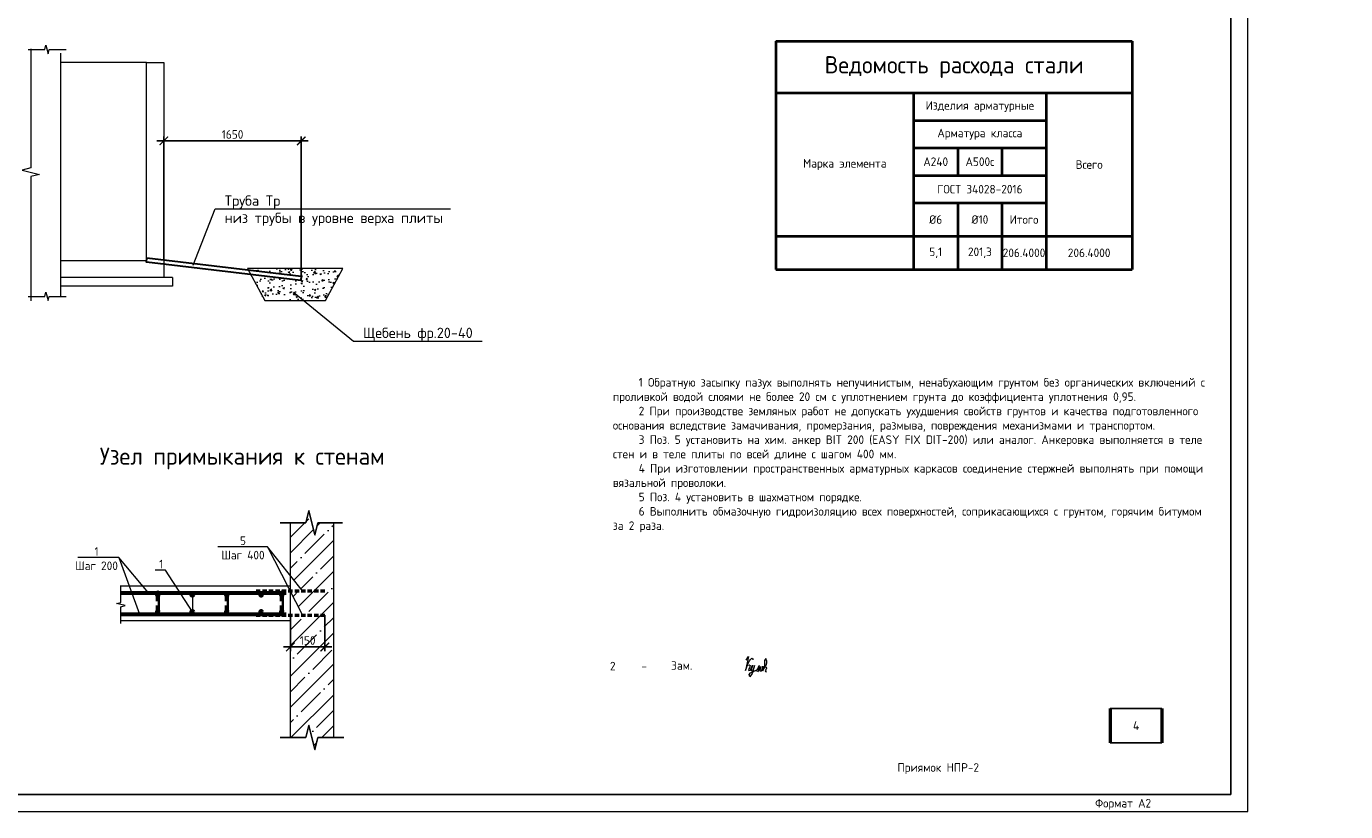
# Model space of a CAD drawing. Header units: millimetres. Extents: x 130535 to 1380046, y -231620 to 121434.
# Tile 47 of 135: x 434036 to 472372, y -7790 to 15041. Entities that reach past the tile are written whole.
import ezdxf
from ezdxf import colors
from ezdxf.entities.mleader import LeaderData, LeaderLine
from ezdxf.enums import TextEntityAlignment as Align
from ezdxf.math import Vec2, Vec3

# ---------------------------------------------------------------- set-up
doc = ezdxf.new("R2010")
doc.units = ezdxf.units.MM
doc.linetypes.add('DASHED2', pattern=[0.375, 0.25, -0.125])
doc.layers.get('DEFPOINTS').update_dxf_attribs({"lineweight": 0})
for name, color, linetype, lineweight in [('АС-Таблицы', 7, 'Continuous', 20), ('Выноски', 7, 'Continuous', 20), ('Основная 0.35', 7, 'Continuous', 35), ('Основная 0.6', 7, 'Continuous', 60), ('Основная 0.60', 7, 'Continuous', 60), ('РАЗМЕРЫ', 7, 'Continuous', 9), ('Символы 0.20', 7, 'Continuous', 20), ('Текст', 7, 'Continuous', 25), ('Текст 0.25', 7, 'Continuous', 25), ('Тонкая', 7, 'Continuous', 20), ('Тонкая 0.20', 7, 'Continuous', 20), ('ТОНКИЕ', 7, 'Continuous', 9), ('штриховка', 7, 'Continuous', 18)]:
    doc.layers.add(name, color=color, linetype=linetype, lineweight=lineweight)
for name, color, linetype in [('ИЗМ', 7, 'Continuous'), ('Колонны', 7, 'Continuous'), ('ТОЛСТЫЕ_ОСНОВНЫЕ', 7, 'Continuous')]:
    doc.layers.add(name, color=color, linetype=linetype)
doc.styles.add('GOST-2.304_Type-B', font='GOST_Common.ttf')
doc.styles.add('style1', font='GOST_Common.ttf', dxfattribs={"height": 500})
doc.styles.add('ГОСТ', font='isocpeur.TTF')
doc.dimstyles.new('СПДС', dxfattribs={"dimscale": 100, "dimtxt": 2.5, "dimasz": 2.5, "dimexe": 1.25, "dimexo": 0, "dimtad": 1, "dimdec": 0, "dimtxsty": 'GOST-2.304_Type-B', "dimblk": 'ARCHTICK', "dimcen": 2.5, "dimdle": 2, "dimadec": 0, "dimazin": 2, "dimtfac": 0.75, "dimtdec": 0, "dimtmove": 1, "dimatfit": 3, "dimfxl": 1, "dimtolj": 1, "dimarcsym": 1})

# ---------------------------------------------------------------- blocks, each defined once
blk = doc.blocks.new('_None')
blk = doc.blocks.new('*U1416')
at = {"layer": 'ТОЛСТЫЕ_ОСНОВНЫЕ'}
blk.add_lwpolyline([(20, 5), (589, 5), (589, 415), (20, 415)], close=True, dxfattribs=at)
at = {"layer": 'ТОНКИЕ'}
blk.add_lwpolyline([(0, 0), (594, 0), (594, 420), (0, 420)], close=True, dxfattribs=at)
at = {"layer": 'Текст', "style": 'style1'}
blk.add_text('Формат А2', height=2.5, dxfattribs=at).set_placement((549.57, 1.2))
blk = doc.blocks.new('*T395')
at = {"layer": 'Основная 0.6', "color": 0, "lineweight": 40, "transparency": 16777216}
for p, q in [((0, 0), (10350, 0)), ((0, 0), (0, -6633)), ((10350, 0), (10350, -6633)), ((0, -1500), (10350, -1500)), ((4000, -1500), (4000, -6633)), ((7850, -1500), (7850, -6633)), ((4000, -2300), (7850, -2300)), ((4000, -3100), (7850, -3100)), ((5283, -3100), (5283, -3900)), ((6567, -3100), (6567, -3900)), ((4000, -3900), (7850, -3900)), ((4000, -4700), (7850, -4700)), ((5283, -4700), (5283, -6633)), ((6567, -4700), (6567, -6633)), ((0, -5667), (10350, -5667)), ((0, -6633), (10350, -6633))]:
    blk.add_line(p, q, dxfattribs=at)
at = {"layer": 'Основная 0.6', "color": 0, "transparency": 16777216, "attachment_point": 5, "style": 'GOST-2.304_Type-B'}
for s, insert, char_height, width in [('Ведомость расхода стали', (5175, -750), 500, 10050), ('Изделия арматурные', (5925, -1900), 250, 3550), ('Арматура класса', (5925, -2700), 250, 3550), ('Марка элемента', (2000, -3583), 250, 3700), ('А240', (4642, -3500), 250, 983.33), ('А500с', (5925, -3500), 250, 983.33), ('Всего', (9100, -3583), 250, 2200), ('ГОСТ 34028-2016', (5925, -4300), 250, 3550), ('%%C6', (4642, -5183), 250, 983.33), ('%%C10', (5925, -5183), 250, 983.33), ('Итого', (7208, -5183), 250, 983.33), ('5,1', (4642, -6150), 250, 983.33), ('201,3', (5925, -6150), 250, 983.33), ('206.4000', (7208, -6150), 250, 983.33), ('206.4000', (9100, -6150), 250, 2200)]:
    blk.add_mtext(s, dxfattribs=dict(at, insert=insert, char_height=char_height, width=width))
blk = doc.blocks.new('*T398')
at = {"layer": 'АС-Таблицы', "color": 0, "linetype": 'ByBlock', "lineweight": -2}
for p, q in [((0, 0), (1500, 0)), ((0, -1000), (1500, -1000))]:
    blk.add_line(p, q, dxfattribs=at)
at = {"layer": 'АС-Таблицы', "color": 0, "linetype": 'ByBlock', "lineweight": 50}
for p, q in [((0, 0), (0, -1000)), ((1500, 0), (1500, -1000))]:
    blk.add_line(p, q, dxfattribs=at)
at = {"layer": 'АС-Таблицы', "color": 0, "insert": (750, -500), "char_height": 250, "width": 1000, "attachment_point": 5, "style": 'ГОСТ'}
blk.add_mtext('4', dxfattribs=at)
blk = doc.blocks.new('_ArchTick')
at = {"color": 0, "linetype": 'ByBlock', "const_width": 0.15}
blk.add_lwpolyline([(-0.5, -0.5), (0.5, 0.5)], dxfattribs=at)
blk = doc.blocks.new('*D446')
at = {"layer": 'DEFPOINTS', "color": 0, "linetype": 'Continuous', "lineweight": 0, "transparency": 16777216}
for p in [(438031, 11712), (438031, 8254), (442024, 7782)]:
    blk.add_point(p, dxfattribs=at)
at = {"layer": 'РАЗМЕРЫ', "color": 0, "linetype": 'Continuous', "lineweight": -2, "transparency": 16777216}
for p, q in [((442224, 11712), (437831, 11712)), ((438031, 8254), (438031, 11837)), ((442024, 7782), (442024, 11837))]:
    blk.add_line(p, q, dxfattribs=at)
at = {"layer": 'РАЗМЕРЫ', "color": 0, "linetype": 'Continuous', "lineweight": -2, "transparency": 16777216, "xscale": 250, "yscale": 250, "zscale": 250, "rotation": 180}
blk.add_blockref('_ArchTick', (438031, 11712), dxfattribs=at)
at = {"layer": 'РАЗМЕРЫ', "color": 0, "linetype": 'Continuous', "lineweight": -2, "transparency": 16777216, "xscale": 250, "yscale": 250, "zscale": 250}
blk.add_blockref('_ArchTick', (442024, 11712), dxfattribs=at)
at = {"layer": 'РАЗМЕРЫ', "color": 0, "linetype": 'Continuous', "lineweight": 0, "transparency": 16777216, "insert": (440027, 11899), "char_height": 250, "attachment_point": 5, "style": 'GOST-2.304_Type-B'}
blk.add_mtext('\\A1;1650', dxfattribs=at)
blk = doc.blocks.new('*D552')
at = {"layer": 'DEFPOINTS', "color": 0, "linetype": 'Continuous', "lineweight": 0, "transparency": 16777216}
for p in [(441709, -2076), (442709, -2076), (442709, -3002)]:
    blk.add_point(p, dxfattribs=at)
at = {"layer": 'РАЗМЕРЫ', "color": 0, "linetype": 'Continuous', "lineweight": -2, "transparency": 16777216}
for p, q in [((441709, -2076), (441709, -3127)), ((442709, -2076), (442709, -3127)), ((441509, -3002), (442909, -3002))]:
    blk.add_line(p, q, dxfattribs=at)
at = {"layer": 'РАЗМЕРЫ', "color": 0, "linetype": 'Continuous', "lineweight": -2, "transparency": 16777216, "xscale": 250, "yscale": 250, "zscale": 250, "rotation": 180}
blk.add_blockref('_ArchTick', (441709, -3002), dxfattribs=at)
at = {"layer": 'РАЗМЕРЫ', "color": 0, "linetype": 'Continuous', "lineweight": -2, "transparency": 16777216, "xscale": 250, "yscale": 250, "zscale": 250}
blk.add_blockref('_ArchTick', (442709, -3002), dxfattribs=at)
at = {"layer": 'РАЗМЕРЫ', "color": 0, "linetype": 'Continuous', "lineweight": 0, "transparency": 16777216, "insert": (442209, -2814), "char_height": 250, "attachment_point": 5, "style": 'GOST-2.304_Type-B'}
blk.add_mtext('\\A1;150', dxfattribs=at)
blk = doc.blocks.new('11')
at = {"layer": 'Выноски'}
for p, q in [((47944, 66700), (47962, 66737)), ((47962, 66737), (47989, 66781)), ((47989, 66781), (48016, 66806)), ((48016, 66806), (48038, 66823)), ((48038, 66823), (48060, 66786)), ((48060, 66786), (48058, 66769)), ((47885, 66608), (47944, 66700))]:
    blk.add_line(p, q, dxfattribs=at)
blk.add_lwpolyline([(47863, 66761), (47937, 66865), (47843, 66458), (47885, 66564), (47905, 66616), (47954, 66628), (47979, 66606), (47957, 66539), (47937, 66487), (47947, 66458), (47991, 66470), (48051, 66611), (48041, 66569), (48023, 66505), (48023, 66448), (48065, 66448), (48090, 66529), (48110, 66608), (48043, 66369), (47972, 66275), (47954, 66344), (47991, 66389), (48078, 66431), (48142, 66470), (48154, 66441), (48204, 66512), (48246, 66606), (48209, 66455), (48204, 66418), (48295, 66574), (48265, 66463), (48265, 66455), (48312, 66453), (48342, 66529), (48347, 66584), (48337, 66465), (48349, 66453), (48401, 66569), (48443, 66616), (48461, 66678), (48466, 66727), (48436, 66811), (48399, 66754), (48399, 66618), (48389, 66549), (48374, 66507), (48416, 66564), (48441, 66576), (48451, 66524), (48433, 66482), (48419, 66453), (48424, 66428), (48458, 66421)], dxfattribs=at)

msp = doc.modelspace()

# ---------------------------------------------------------------- hatches: boundary and pattern name
at = {"layer": 'Колонны', "linetype": 'Continuous', "lineweight": 0}
h = msp.add_hatch(dxfattribs=at)
h.set_pattern_fill('AR-CONC', color=256, scale=2.5)
h.set_pattern_definition([(50, (736663.08, 527043.2), (455.46167, -39.84771), [47.625, -523.875]), (355, (736663.1, 527043.2), (-88.10855, 477.6421), [38.1, -419.10146]), (100.451445, (736701.03, 527039.86), (367.35312, 437.79438), [40.47502, -445.2256]), (46.1842, (736663.1, 527170.2), (677.6976, -105.1058), [71.4375, -785.8125]), (96.63556, (736719.55, 527161.4), (593.5103, 618.5653), [60.71256, -667.839]), (351.18415, (736663.1, 527170.2), (593.5103, 618.5653), [57.1499, -628.6493]), (21, (736726.58, 527138.43), (379.03598, -255.663), [47.625, -523.875]), (326, (736726.6, 527138.43), (154.50507, 460.4699), [38.1, -419.1]), (71.451445, (736758.16, 527117.13), (533.54105, 204.80692), [40.47502, -445.22484]), (37.5, (736663.08, 527043.18), (7.72151, 211.387597), [0, -414.02, 0, -425.45, 0, -420.6875]), (7.5, (736663.08, 527043.18), (167.04916, 250.45144), [0, -242.57, 0, -404.495, 0, -160.3375]), (327.5, (736521.47, 527043.18), (338.97649, -14.32186), [0, -158.75, 0, -495.3, 0, -657.225]), (317.5, (736457.97, 527043.18), (370.32295, 63.56623), [0, -206.375, 0, -328.93, 0, -466.725])])
h.paths.add_polyline_path([(440556.8, 7829.3), (442010.9, 7657.4), (442024.1, 7781.7), (440484.8, 7963.6), (440463.8, 8002.8), (443229.2, 8002.8), (442729.2, 7069.6), (440963.8, 7069.6)])
at = {"layer": 'штриховка', "linetype": 'Continuous', "lineweight": 0}
h = msp.add_hatch(dxfattribs=at)
h.set_pattern_fill('ANSI35', color=256, scale=100)
h.set_pattern_definition([(45, (-143606.7, 122964.8), (-449.0128, 449.0128), []), (45, (-143157.7, 122964.8), (-449.0128, 449.0128), [793.75, -158.75, 0, -158.75])])
h.paths.add_polyline_path([(441708.5, -2234), (441708.5, -2234), (441708.5, -2075.7), (442056.5, -2075.7), (441708.5, -1392.6), (441708.5, -1373.2), (442056.5, -1373.2), (441708.5, -931.7), (441708.5, 606), (442158.5, 606), (442246, 956), (442421, 256), (442508.5, 606), (442958.5, 606), (442958.5, -5634), (442508.5, -5634), (442421, -5984), (442246, -5284), (442158.5, -5634), (441708.5, -5634)])

# ---------------------------------------------------------------- linework, layer by layer
at = {"color": 0, "linetype": 'ByBlock', "lineweight": -2}
for p, q in [((441708.5, 606), (441408.5, 606)), ((442158.5, 606), (441708.5, 606)), ((443219.9, 606), (442508.5, 606)), ((441708.5, -5634), (441408.5, -5634)), ((442158.5, -5634), (441708.5, -5634)), ((442958.5, -5634), (442508.5, -5634)), ((442958.5, -5634), (443258.5, -5634))]:
    msp.add_line(p, q, dxfattribs=at)
at = {"linetype": 'DASHED2', "lineweight": 50, "ltscale": 500}
for p, q in [((440708.5, -1373.2), (442708.5, -1373.2)), ((440708.5, -2075.7), (442708.5, -2075.7))]:
    msp.add_line(p, q, dxfattribs=at)
at = {"linetype": 'ByBlock', "lineweight": 20, "ltscale": 0.5}
msp.add_lwpolyline([(434167.3, 14388.6), (434167.3, 10926.1), (433917.3, 10863.6), (434417.3, 10738.6), (434167.3, 10676.1), (434167.3, 7063.6)], dxfattribs=at)
at = {"color": 0, "linetype": 'ByBlock', "lineweight": -2}
for points in [[(442508.5, 606), (442421, 256), (442246, 956), (442158.5, 606)], [(442508.5, -5634), (442421, -5984), (442246, -5284), (442158.5, -5634)]]:
    msp.add_lwpolyline(points, dxfattribs=at)
at = {"layer": 'ИЗМ', "linetype": 'Continuous', "lineweight": 30}
msp.add_lwpolyline([(437537.3, 8312), (442024.1, 7781.7), (442010.9, 7657.4), (437524.1, 8187.7), (437537.3, 8312)], dxfattribs=at)
at = {"layer": 'ИЗМ', "linetype": 'Continuous', "lineweight": 0}
msp.add_lwpolyline([(443229.2, 8002.8), (440463.8, 8002.8), (440963.8, 7069.6), (442729.2, 7069.6)], close=True, dxfattribs=at)
at = {"layer": 'Основная 0.35'}
for p, q in [((437828.5, -1424), (437828.5, -1674)), ((437888.5, -1424), (437888.5, -2044)), ((439828.5, -1424), (439828.5, -1674)), ((439888.5, -1424), (439888.5, -2044)), ((441428.5, -1424), (441428.5, -1674)), ((441488.5, -1424), (441488.5, -2044)), ((437828.5, -2044), (437828.5, -1794)), ((439828.5, -2044), (439828.5, -1794)), ((441428.5, -2044), (441428.5, -1794))]:
    msp.add_line(p, q, dxfattribs=at)
for centre, start, end in [((437858.5, -1424), 0, 180), ((441458.5, -1424), 0, 180), ((437858.5, -2044), 180, 0), ((441458.5, -2044), 180, 0)]:
    msp.add_arc(centre, 30, start, end, dxfattribs=at)
at = {"layer": 'Основная 0.60'}
for p, q in [((436781.1, -1424), (441583.5, -1424)), ((436781.1, -2044), (441583.5, -2044))]:
    msp.add_line(p, q, dxfattribs=at)
for centre in [(437858.5, -1484), (438858.5, -1484), (439858.5, -1484), (440858.5, -1484), (441458.5, -1484), (437858.5, -1984), (438858.5, -1984), (439858.5, -1984), (440858.5, -1984), (441458.5, -1984)]:
    msp.add_circle(centre, 30, dxfattribs=at)
at = {"layer": 'РАЗМЕРЫ', "linetype": 'Continuous', "lineweight": 0}
for p, q in [((441044.4, -89.1), (442056.5, -2075.7)), ((436722.6, -400.2), (437323, -2044))]:
    msp.add_line(p, q, dxfattribs=at)
at = {"layer": 'Символы 0.20'}
for points in [[(436722.6, -400.2), (435528, -400.2)], [(437581.6, -1424), (436722.6, -400.2)]]:
    msp.add_lwpolyline(points, dxfattribs=at)
at = {"layer": 'Тонкая'}
for points in [[(434082.9, 14369.2), (434157.9, 14369.2), (434572.7, 14369.2), (434603.9, 14494.2), (434666.4, 14244.2), (434697.7, 14369.2), (435112.4, 14369.2), (435187.4, 14369.2)], [(434082.9, 7191.6), (434157.9, 7191.6), (434572.7, 7191.6), (434603.9, 7316.6), (434666.4, 7066.6), (434697.7, 7191.6), (435112.4, 7191.6), (435187.4, 7191.6)], [(436781.1, -2322.2), (436781.1, -2247.2), (436781.1, -1832.4), (436906.1, -1801.2), (436656.1, -1738.7), (436781.1, -1707.4), (436781.1, -1292.7), (436781.1, -1217.7)]]:
    msp.add_lwpolyline(points, dxfattribs=at)
at = {"layer": 'Тонкая 0.20'}
for p, q in [((435030.7, 14263.6), (435030.7, 7191.6)), ((437530.7, 13987.3), (435030.7, 13987.3)), ((437530.7, 13987.3), (438030.7, 13987.3)), ((437530.7, 8249.8), (437530.7, 13987.3)), ((438030.7, 13987.3), (438030.7, 8249.8)), ((437530.7, 8237.3), (437530.7, 11319.6)), ((438030.7, 11319.6), (438030.7, 7737.3)), ((435030.7, 8237.3), (437530.7, 8237.3)), ((438280.7, 7737.3), (435030.7, 7737.3)), ((438280.7, 7737.3), (438280.7, 7487.3)), ((438280.7, 7487.3), (435030.7, 7487.3))]:
    msp.add_line(p, q, dxfattribs=at)
at = {"layer": 'Тонкая 0.20', "ltscale": 6}
for p, q in [((441708.5, -5634), (441708.5, 606)), ((442958.5, 606), (442958.5, -5634))]:
    msp.add_line(p, q, dxfattribs=at)
at = {"layer": 'Тонкая 0.20'}
for points in [[(441708.5, -1234), (436781.1, -1234)], [(436781.1, -2234), (441708.5, -2234), (441708.5, -1234)]]:
    msp.add_lwpolyline(points, dxfattribs=at)

# ---------------------------------------------------------------- block references
at = {"xscale": 100, "yscale": 100, "zscale": 100}
msp.add_blockref('*U1416', (410134.8, -7790.1), dxfattribs=at)
for name, p in [('*T395', (455819, 14607.2)), ('*T398', (465534.8, -4790.1))]:
    msp.add_blockref(name, p)
at = {"layer": 'Выноски'}
msp.add_blockref('11', (407087.7, -70146.6), dxfattribs=at)

# ---------------------------------------------------------------- texts
at = {"color": 1, "linetype": 'Continuous', "lineweight": 30, "insert": (460534.8, -6540.1), "char_height": 250, "width": 7000, "attachment_point": 5, "style": 'GOST-2.304_Type-B'}
msp.add_mtext('{\\C256;Приямок НПР-2}', dxfattribs=at)
at = {"layer": 'Символы 0.20', "insert": (436075.5, -100.2), "char_height": 250, "attachment_point": 2, "style": 'GOST-2.304_Type-B'}
msp.add_mtext('1\\PШаг 200', dxfattribs=at)
at = {"layer": 'Текст', "color": 7, "style": 'GOST-2.304_Type-B'}
for s, p in [('2', (450993.7, -3684.2)), ('Зам.', (452772.6, -3666.2)), ('-', (451903.7, -3682.7))]:
    msp.add_text(s, height=250, dxfattribs=at).set_placement(p)
at = {"layer": 'Текст 0.25', "insert": (451078.6, 4816.9), "char_height": 250, "attachment_point": 1, "style": 'GOST-2.304_Type-B'}
msp.add_mtext_dynamic_manual_height_columns('\\pxi3;1 Обратную засыпку пазух выполнять непучинистым, ненабухающим грунтом без органических включений с проливкой водой слоями не более 20 см с уплотнением грунта до коэффициента уплотнения 0,95.\\P2 При производстве земляных работ не допускать ухудшения свойств грунтов и качества подготовленного основания вследствие замачивания, промерзания, размыва, повреждения механизмами и транспортом.\\P3 Поз. 5 установить на хим. анкер BIT 200 (EASY FIX DIT-200) или аналог. Анкеровка выполняется в теле стен и в теле плиты по всей длине с шагом 400 мм.\\P4 При изготовлении пространственных арматурных каркасов соединение стержней выполнять при помощи вязальной проволоки. \\P5 Поз. 4 установить в шахматном порядке.\\P6 Выполнить обмазочную гидроизоляцию всех поверхностей, соприкасающихся с грунтом, горячим битумом за 2 раза.', width=17507.725, gutter_width=1250, heights=[0], dxfattribs=at)
at = {"layer": 'ТОНКИЕ', "linetype": 'Continuous', "lineweight": 0, "style": 'GOST-2.304_Type-B'}
msp.add_text('Узел примыкания к стенам', height=500, dxfattribs=at).set_placement((440307.4, 2546), align=Align.MIDDLE_CENTER)

# ---------------------------------------------------------------- dimensions: what is measured, and where the dimension line sits
at = {"layer": 'РАЗМЕРЫ', "color": 3, "linetype": 'Continuous', "lineweight": 0}
dim = msp.add_linear_dim(base=(438030.7, 11712), p1=(442024.1, 7781.7), p2=(438030.7, 8253.7), angle=180, text='1650', dimstyle='СПДС', override={"dimlfac": 0.2}, dxfattribs=at)
dim.commit()
dim.dimension.update_dxf_attribs({"geometry": '*D446', "text_midpoint": (440027.4, 11899.5)})
at = {"layer": 'РАЗМЕРЫ', "linetype": 'Continuous', "lineweight": 0}
dim = msp.add_linear_dim(base=(442708.5, -3001.9), p1=(441708.5, -2075.7), p2=(442708.5, -2075.7), text='150', dimstyle='СПДС', dxfattribs=at)
dim.commit()
dim.dimension.update_dxf_attribs({"geometry": '*D552', "text_midpoint": (442208.5, -2814.4)})

# ---------------------------------------------------------------- leaders
at = {"layer": 'Символы 0.20', "ltscale": 100}
ml = msp.add_multileader_mtext('Standard', dxfattribs=at)
ml.set_content('Труба Тр\\Pниз трубы в уровне верха плиты', color=256, style='ГОСТ')
ml.set_leader_properties(color=256, linetype='ByLayer', lineweight=-1)
ml.set_arrow_properties(name='NONE')
ml.build(insert=Vec2(0, 0))
ml.multileader.update_dxf_attribs({"text_left_attachment_type": 6, "text_right_attachment_type": 6, "dogleg_length": 2.5, "arrow_head_size": 45, "scale": 100})
ctx = ml.context
ctx.base_point, ctx.scale, ctx.char_height, ctx.arrow_head_size, ctx.landing_gap_size, ctx.plane_origin = Vec3(439775.3, 9734), 100, 300, 45, 22.5, Vec3(433878.8, 6423.5)
ctx.left_attachment, ctx.right_attachment = 6, 6
notes = []
notes.append((ctx, [(1, (1, 1, 0), (439525.3, 9734), (1, 0), 250, [(0, [(438885.9, 8093.7)], 0, [])])]))
ctx.mtext.insert, ctx.mtext.width, ctx.mtext.flow_direction = Vec3(439797.8, 10124), 6576.024, 5
ml = msp.add_multileader_mtext('Standard', dxfattribs=at)
ml.set_content('Труба Тр\\Pниз трубы в уровне верха плиты', color=256, style='ГОСТ')
ml.set_leader_properties(color=256, linetype='ByLayer', lineweight=-1)
ml.set_arrow_properties(name='NONE')
ml.build(insert=Vec2(0, 0))
ml.multileader.update_dxf_attribs({"text_left_attachment_type": 6, "text_right_attachment_type": 6, "dogleg_length": 2.5, "arrow_head_size": 45, "scale": 100})
ctx = ml.context
ctx.base_point, ctx.scale, ctx.char_height, ctx.arrow_head_size, ctx.landing_gap_size, ctx.plane_origin = Vec3(374236, 9404.1), 100, 300, 45, 22.5, Vec3(368339.5, 6093.6)
ctx.left_attachment, ctx.right_attachment = 6, 6
notes.append((ctx, [(1, (1, 1, 0), (373986, 9404.1), (1, 0), 250, [(0, [(373346.6, 7763.7)], 0, [])])]))
ctx.mtext.insert, ctx.mtext.width, ctx.mtext.flow_direction = Vec3(374258.5, 9794.1), 6442.783, 5
ml = msp.add_multileader_mtext('Standard', dxfattribs=at)
ml.set_content('Щебень фр.20-40', color=256, style='ГОСТ')
ml.set_leader_properties(color=256, linetype='ByLayer', lineweight=-1)
ml.set_arrow_properties(name='NONE')
ml.build(insert=Vec2(0, 0))
ml.multileader.update_dxf_attribs({"text_left_attachment_type": 6, "text_right_attachment_type": 6, "dogleg_length": 2.5, "arrow_head_size": 45, "scale": 100})
ctx = ml.context
ctx.base_point, ctx.scale, ctx.char_height, ctx.arrow_head_size, ctx.landing_gap_size, ctx.plane_origin = Vec3(443794.3, 5890.3), 100, 300, 45, 22.5, Vec3(437897.8, 2579.9)
ctx.left_attachment, ctx.right_attachment = 6, 6
notes.append((ctx, [(1, (1, 1, 0), (443544.3, 5890.3), (1, 0), 250, [(0, [(441793.3, 7316.8)], 0, [])])]))
ctx.mtext.insert, ctx.mtext.width, ctx.mtext.flow_direction = Vec3(443816.8, 6280.3), 2129.129, 5
ml = msp.add_multileader_mtext('Standard', dxfattribs=at)
ml.set_content('Щебень фр.20-40', color=256, style='ГОСТ')
ml.set_leader_properties(color=256, linetype='ByLayer', lineweight=-1)
ml.set_arrow_properties(name='NONE')
ml.build(insert=Vec2(0, 0))
ml.multileader.update_dxf_attribs({"text_left_attachment_type": 6, "text_right_attachment_type": 6, "dogleg_length": 2.5, "arrow_head_size": 45, "scale": 100})
ctx = ml.context
ctx.base_point, ctx.scale, ctx.char_height, ctx.arrow_head_size, ctx.landing_gap_size, ctx.plane_origin = Vec3(378255, 5560.4), 100, 300, 45, 22.5, Vec3(372358.5, 2249.9)
ctx.left_attachment, ctx.right_attachment = 6, 6
notes.append((ctx, [(1, (1, 1, 0), (378005, 5560.4), (1, 0), 250, [(0, [(376254, 6986.9)], 0, [])])]))
ctx.mtext.insert, ctx.mtext.width, ctx.mtext.flow_direction = Vec3(378277.5, 5950.4), 2129.129, 5
at = {"layer": 'Символы 0.20'}
ml = msp.add_multileader_mtext('Standard', dxfattribs=at)
ml.set_content('5\\PШаг 400', color=256, style='GOST-2.304_Type-B')
ml.set_leader_properties(color=256, linetype='ByLayer', lineweight=-1)
ml.set_arrow_properties(name='NONE')
ml.build(insert=Vec2(0, 0))
ml.multileader.update_dxf_attribs({"text_left_attachment_type": 6, "text_right_attachment_type": 6, "dogleg_length": 1, "arrow_head_size": 18, "scale": 20})
ctx = ml.context
ctx.base_point, ctx.scale, ctx.char_height, ctx.arrow_head_size, ctx.landing_gap_size, ctx.plane_origin = Vec3(439715.8, -89.1), 20, 250, 18, 9, Vec3(442190, 35.5)
ctx.left_attachment, ctx.right_attachment, ctx.text_align_type = 6, 6, 1
notes.append((ctx, [(0, (1, 1, 0), (441044.4, -89.1), (-1, 0), 100, [(0, [(442056.5, -1373.2)], 0, [])])]))
ctx.mtext.insert, ctx.mtext.alignment, ctx.mtext.flow_direction = Vec3(440330.1, 210.9), 2, 5
ml = msp.add_multileader_mtext('Standard', dxfattribs=at)
ml.set_content('1', color=256, style='GOST-2.304_Type-B')
ml.set_leader_properties(color=256, linetype='ByLayer', lineweight=-1)
ml.set_arrow_properties(name='NONE')
ml.build(insert=Vec2(0, 0))
ml.multileader.update_dxf_attribs({"text_left_attachment_type": 6, "text_right_attachment_type": 6, "dogleg_length": 1, "arrow_head_size": 18, "scale": 20})
ctx = ml.context
ctx.base_point, ctx.scale, ctx.char_height, ctx.arrow_head_size, ctx.landing_gap_size, ctx.plane_origin = Vec3(437883.9, -768.1), 20, 250, 18, 9, Vec3(440325.3, 3386)
ctx.left_attachment, ctx.right_attachment = 6, 6
notes.append((ctx, [(0, (1, 1, 0), (438076.9, -768.1), (-1, 0), 100, [(1, [(438858.5, -1484), (438858.5, -1984)], 0, [])])]))
ctx.mtext.insert, ctx.mtext.width, ctx.mtext.flow_direction = Vec3(437892.9, -468.1), 28.429, 5
for ctx, leaders in notes:
    for number, flags, end, landing, length, lines in leaders:
        leader = LeaderData()
        leader.index, (leader.has_last_leader_line, leader.has_dogleg_vector, leader.attachment_direction) = number, flags
        leader.last_leader_point, leader.dogleg_vector, leader.dogleg_length = Vec3(end), Vec3(landing), length
        for number, points, colour, breaks in lines:
            line = LeaderLine()
            line.index, line.vertices, line.color, line.breaks = number, Vec3.list(points), colors.encode_raw_color(colour), breaks
            leader.lines.append(line)
        ctx.leaders.append(leader)

doc.saveas('drawing.dxf')
